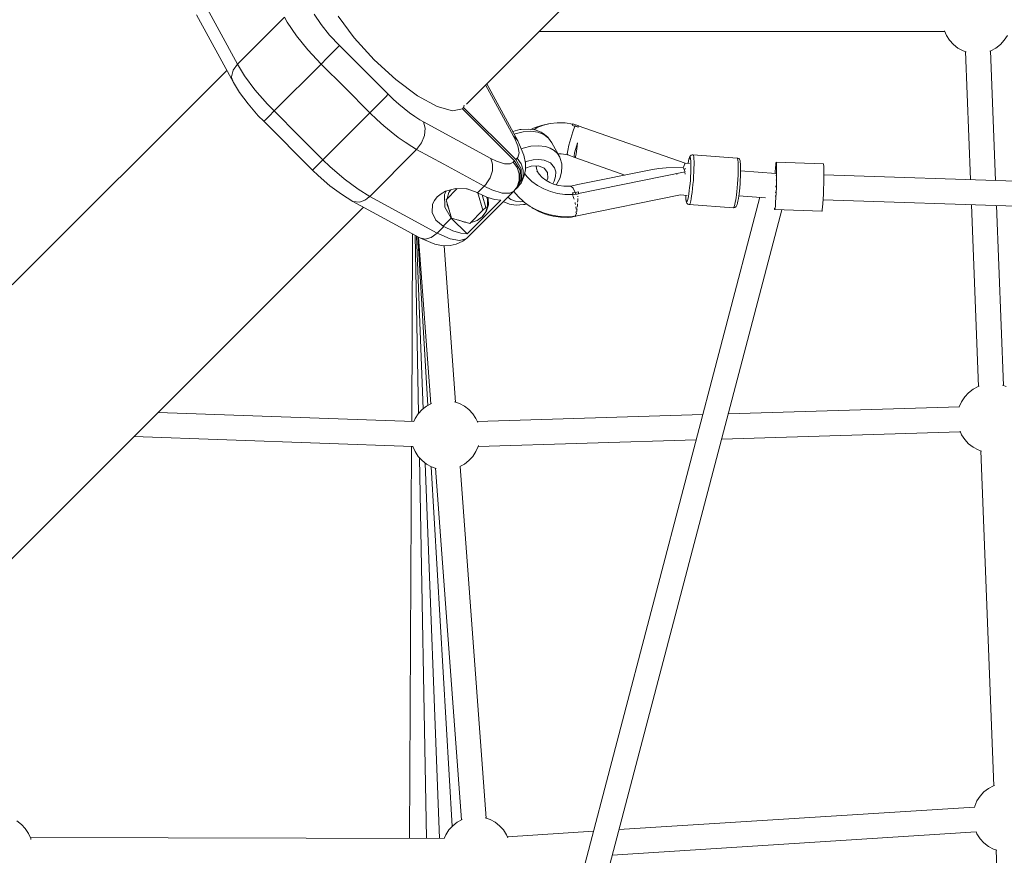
# Model space of a CAD drawing. Header units: inches. Extents: x -32 to 818, y -661 to 218.
# Tile 28 of 256: x 473.109 to 473.817, y 15.007 to 15.608. Entities that reach past the tile are written whole.
import ezdxf

# ---------------------------------------------------------------- set-up
doc = ezdxf.new("R2010")
doc.units = ezdxf.units.IN
doc.header["$LTSCALE"] = 0.01
doc.header["$MEASUREMENT"] = 0
doc.layers.add('_at_zabawki_', color=240, linetype='Continuous', lineweight=5)

# ---------------------------------------------------------------- blocks, each defined once
blk = doc.blocks.new('zw$2CA8')
at = {"layer": '_at_zabawki_'}
for p, q in [((-3665.25, 1978.89), (-3534.91, 2109.23)), ((-3843.19, 2031.89), (-3856.4, 2056.2)), ((-3859.39, 2043), (-3832.97, 1994.39)), ((-3796.2, 2041.36), (-3829.98, 2007.58)), ((-3796.2, 2041.36), (-3794.21, 2037.89)), ((-3774.86, 2043.61), (-3769.89, 2036.23)), ((-3746.07, 2026.42), (-3757.64, 2042)), ((-3794.21, 2037.89), (-3787.58, 2028.06)), ((-3769.89, 2036.23), (-3763.69, 2028.54)), ((-3829.98, 2007.58), (-3843.19, 2031.89)), ((-3787.58, 2028.06), (-3779.32, 2017.81)), ((-3763.69, 2028.54), (-3756.61, 2020.95)), ((-3731.76, 2010.74), (-3746.07, 2026.42)), ((-3613.09, 2031.05), (-3321.36, 2031.05)), ((-3321.54, 2031.45), (-3320.11, 2028.19)), ((-3320.11, 2028.19), (-3317.86, 2024.75)), ((-3278.54, 2024.75), (-3276.28, 2028.19)), ((-3761.79, 2015.77), (-3758.58, 2018.98)), ((-3758.58, 2018.98), (-3756.61, 2020.95)), ((-3756.61, 2020.95), (-3721.55, 1985.89)), ((-3317.86, 2024.75), (-3315.07, 2021.72)), ((-3315.07, 2021.72), (-3311.82, 2019.19)), ((-3311.82, 2019.19), (-3308.2, 2017.23)), ((-3288.19, 2017.23), (-3284.57, 2019.19)), ((-3284.57, 2019.19), (-3281.32, 2021.72)), ((-3281.32, 2021.72), (-3278.54, 2024.75)), ((-3779.32, 2017.81), (-3769.88, 2007.68)), ((-3769.88, 2007.68), (-3765.76, 2011.8)), ((-3765.76, 2011.8), (-3761.79, 2015.77)), ((-3308.2, 2017.23), (-3305.97, 2016.46)), ((-3306.41, 2016.62), (-3302.88, 1924.55)), ((-3288.91, 2016.98), (-3288.19, 2017.23)), ((-3284.86, 1923.98), (-3288.44, 2017.15)), ((-3833.19, 2003.16), (-3829.98, 2007.58)), ((-3829.98, 2007.58), (-3824.9, 1999.29)), ((-3769.88, 2007.68), (-3803.65, 1973.91)), ((-3769.88, 2007.68), (-3752.9, 1990.71)), ((-3716.08, 1996.44), (-3731.76, 2010.74)), ((-3837.72, 2003.14), (-3992.1, 1848.77)), ((-3834.3, 1998.59), (-3833.19, 2003.16)), ((-3834.28, 1998.07), (-3834.3, 1998.59)), ((-3832.97, 1994.39), (-3834.28, 1998.07)), ((-3824.9, 1999.29), (-3817.41, 1989.18)), ((-3832.97, 1994.39), (-3828.51, 1987.21)), ((-3752.9, 1990.71), (-3734.82, 1972.62)), ((-3700.5, 1984.86), (-3716.08, 1996.44)), ((-3651.52, 1992.62), (-3631.54, 1955.87)), ((-3628.3, 1952.53), (-3650.6, 1993.54)), ((-3828.51, 1987.21), (-3822.38, 1978.94)), ((-3817.41, 1989.18), (-3808.49, 1978.92)), ((-3726.73, 1980.71), (-3723.52, 1983.92)), ((-3723.52, 1983.92), (-3721.55, 1985.89)), ((-3721.55, 1985.89), (-3717.79, 1982.26)), ((-3686.49, 1977.11), (-3700.5, 1984.86)), ((-3822.38, 1978.94), (-3815.08, 1970.54)), ((-3808.49, 1978.92), (-3803.65, 1973.91)), ((-3734.82, 1972.62), (-3730.7, 1976.74)), ((-3730.7, 1976.74), (-3726.73, 1980.71)), ((-3717.79, 1982.26), (-3713.96, 1978.81)), ((-3713.96, 1978.81), (-3710.1, 1975.58)), ((-3675.37, 1973.9), (-3686.49, 1977.11)), ((-3668.2, 1975.56), (-3667.37, 1976.39)), ((-3667, 1977.98), (-3667.37, 1976.39)), ((-3667.37, 1976.39), (-3629.87, 1938.9)), ((-3815.08, 1970.54), (-3811.08, 1966.48)), ((-3809.9, 1967.66), (-3807.29, 1970.27)), ((-3807.29, 1970.27), (-3803.65, 1973.91)), ((-3803.65, 1973.91), (-3785.57, 1955.82)), ((-3734.82, 1972.62), (-3768.59, 1938.85)), ((-3734.82, 1972.62), (-3729.81, 1967.78)), ((-3710.1, 1975.58), (-3706.27, 1972.61)), ((-3706.27, 1972.61), (-3702.52, 1969.96)), ((-3702.52, 1969.96), (-3698.89, 1967.64)), ((-3668.2, 1975.56), (-3675.37, 1973.9)), ((-3630.71, 1938.06), (-3668.2, 1975.56)), ((-3811.08, 1966.48), (-3809.9, 1967.66)), ((-3811.08, 1966.48), (-3776.02, 1931.43)), ((-3729.81, 1967.78), (-3724.7, 1963.18)), ((-3724.7, 1963.18), (-3719.55, 1958.87)), ((-3698.89, 1967.64), (-3696.29, 1966.15)), ((-3696.29, 1966.15), (-3647.68, 1939.72)), ((-3695.04, 1961.66), (-3696.29, 1966.15)), ((-3695.53, 1956.31), (-3695.04, 1961.66)), ((-3617.02, 1961.63), (-3618.95, 1960.68)), ((-3615.95, 1961.99), (-3617.02, 1961.63)), ((-3614.37, 1961.93), (-3616.93, 1960.42)), ((-3611.24, 1963.58), (-3615.95, 1961.99)), ((-3609.93, 1963.7), (-3614.37, 1961.93)), ((-3606.22, 1964.62), (-3611.24, 1963.58)), ((-3605.11, 1964.89), (-3609.93, 1963.7)), ((-3606.19, 1964.63), (-3606.22, 1964.62)), ((-3600.04, 1965.46), (-3605.11, 1964.89)), ((-3594.43, 1965.35), (-3600.04, 1965.46)), ((-3588.84, 1964.51), (-3594.43, 1965.35)), ((-3589.25, 1963.67), (-3589.28, 1963.61)), ((-3588.3, 1963.33), (-3589.28, 1963.61)), ((-3589.23, 1963.71), (-3589.25, 1963.67)), ((-3589.2, 1963.77), (-3589.23, 1963.71)), ((-3588.83, 1964.53), (-3589.2, 1963.77)), ((-3588.74, 1964.7), (-3588.83, 1964.53)), ((-3587.32, 1963.03), (-3588.83, 1958.83)), ((-3586.9, 1964.05), (-3588.74, 1964.7)), ((-3588.31, 1963.32), (-3587.32, 1963.03)), ((-3587.32, 1963.03), (-3588.3, 1963.33)), ((-3587.11, 1963.56), (-3587.32, 1963.03)), ((-3584.89, 1962.25), (-3587.32, 1963.03)), ((-3587.32, 1963.03), (-3586.1, 1962.65)), ((-3586.9, 1964.05), (-3587.11, 1963.56)), ((-3585.9, 1963.77), (-3586.9, 1964.05)), ((-3586.1, 1962.65), (-3584.89, 1962.25)), ((-3584.91, 1963.47), (-3585.9, 1963.77)), ((-3585.51, 1962.45), (-3585.51, 1962.45)), ((-3584.9, 1963.36), (-3584.91, 1963.47)), ((-3584.89, 1962.41), (-3584.9, 1963.36)), ((-3508.05, 1936.29), (-3584.9, 1963.35)), ((-3584.89, 1962.36), (-3584.89, 1962.41)), ((-3584.89, 1962.3), (-3584.89, 1962.36)), ((-3584.89, 1962.25), (-3584.89, 1962.3)), ((-3785.57, 1955.82), (-3768.59, 1938.85)), ((-3719.55, 1958.87), (-3714.44, 1954.92)), ((-3714.44, 1954.92), (-3709.44, 1951.37)), ((-3697.67, 1950.92), (-3695.53, 1956.31)), ((-3631.92, 1959.25), (-3631.95, 1959.24)), ((-3626.85, 1960.49), (-3631.92, 1959.25)), ((-3628.77, 1953.12), (-3631.54, 1955.87)), ((-3631.54, 1955.87), (-3631.09, 1955.03)), ((-3631.09, 1955.03), (-3628.43, 1948.86)), ((-3630.88, 1957.28), (-3630.19, 1957.57)), ((-3630.19, 1957.57), (-3624.53, 1958.95)), ((-3625.96, 1960.55), (-3626.85, 1960.49)), ((-3620.69, 1960.91), (-3625.96, 1960.55)), ((-3624.53, 1958.95), (-3619.05, 1959.32)), ((-3615.84, 1960.28), (-3620.69, 1960.91)), ((-3619.05, 1959.32), (-3614, 1958.66)), ((-3611.66, 1958.68), (-3615.84, 1960.28)), ((-3614, 1958.66), (-3609.65, 1957)), ((-3610.18, 1957.75), (-3611.66, 1958.68)), ((-3606.76, 1955.19), (-3610.18, 1957.75)), ((-3609.65, 1957), (-3606.21, 1954.43)), ((-3606.21, 1954.43), (-3606.76, 1955.19)), ((-3603.87, 1951.07), (-3606.21, 1954.43)), ((-3588.83, 1958.83), (-3590.33, 1954.02)), ((-3709.44, 1951.37), (-3704.61, 1948.29)), ((-3704.61, 1948.29), (-3701.14, 1946.3)), ((-3701.14, 1946.3), (-3697.67, 1950.92)), ((-3628.3, 1952.53), (-3628.77, 1953.12)), ((-3628.43, 1948.86), (-3627.51, 1943.93)), ((-3627.19, 1949.63), (-3628.3, 1952.53)), ((-3623.99, 1942.23), (-3627.19, 1949.63)), ((-3624.56, 1947.2), (-3618.9, 1948.59)), ((-3618.9, 1948.59), (-3613.41, 1948.96)), ((-3613.41, 1948.96), (-3608.36, 1948.3)), ((-3608.36, 1948.3), (-3605.02, 1947.14)), ((-3598.23, 1940.7), (-3603.87, 1951.07)), ((-3591.6, 1949.31), (-3592.46, 1945.43)), ((-3590.33, 1954.02), (-3591.6, 1949.31)), ((-3586.75, 1947.01), (-3585.42, 1950.96)), ((-3585.87, 1946.63), (-3585.42, 1950.96)), ((-3701.14, 1946.3), (-3734.92, 1912.52)), ((-3701.14, 1946.3), (-3681.47, 1935.6)), ((-3628.38, 1940.5), (-3628.87, 1939.9)), ((-3627.51, 1943.93), (-3628.38, 1940.5)), ((-3625.9, 1946.64), (-3624.56, 1947.2)), ((-3622.89, 1936.3), (-3623.99, 1942.23)), ((-3605.02, 1947.14), (-3602.17, 1945.46)), ((-3602.17, 1945.46), (-3599.89, 1943.29)), ((-3599.89, 1943.29), (-3598.23, 1940.7)), ((-3599.56, 1943.14), (-3597.21, 1943.11)), ((-3597.89, 1939.82), (-3598.23, 1940.7)), ((-3597.21, 1943.11), (-3593.74, 1942.63)), ((-3593.74, 1942.63), (-3592.52, 1942.33)), ((-3592.46, 1945.43), (-3592.79, 1942.98)), ((-3592.79, 1942.98), (-3592.52, 1942.33)), ((-3592.52, 1942.33), (-3587.39, 1940.47)), ((-3587.79, 1941.44), (-3587.57, 1943.71)), ((-3587.39, 1940.47), (-3587.79, 1941.44)), ((-3587.57, 1943.71), (-3586.75, 1947.01)), ((-3587.39, 1940.47), (-3586.93, 1940.99)), ((-3587.39, 1940.47), (-3551.45, 1927.82)), ((-3586.93, 1940.99), (-3586.4, 1943.11)), ((-3586.4, 1943.11), (-3585.87, 1946.63)), ((-3504.92, 1940.6), (-3505.24, 1939.64)), ((-3505.02, 1940.08), (-3504.73, 1940.57)), ((-3504.56, 1941.21), (-3504.92, 1940.6)), ((-3504.73, 1940.57), (-3504.48, 1940.6)), ((-3504.26, 1941.74), (-3504.56, 1941.21)), ((-3504.48, 1940.6), (-3504.26, 1940.18)), ((-3503.69, 1942.19), (-3504.26, 1941.74)), ((-3502.99, 1942.4), (-3503.69, 1942.19)), ((-3502.7, 1942.44), (-3502.99, 1942.4)), ((-3502.33, 1942.44), (-3502.7, 1942.44)), ((-3502.08, 1941.96), (-3502.33, 1942.44)), ((-3470.56, 1940.07), (-3502.33, 1942.44)), ((-3501.89, 1940.98), (-3502.08, 1941.96)), ((-3501.74, 1939.53), (-3501.89, 1940.98)), ((-3774.84, 1932.6), (-3772.23, 1935.21)), ((-3772.23, 1935.21), (-3768.59, 1938.85)), ((-3768.59, 1938.85), (-3763.58, 1934.01)), ((-3763.58, 1934.01), (-3753.33, 1925.1)), ((-3681.47, 1935.6), (-3652.53, 1919.87)), ((-3647.68, 1939.72), (-3643.62, 1937.74)), ((-3647.68, 1939.72), (-3646.47, 1935.69)), ((-3646.47, 1935.69), (-3646.7, 1930.89)), ((-3643.62, 1937.74), (-3638.04, 1935.93)), ((-3638.04, 1935.93), (-3633.83, 1935.91)), ((-3633.83, 1935.91), (-3631.71, 1937.06)), ((-3631.71, 1937.06), (-3630.71, 1938.06)), ((-3631.71, 1937.06), (-3628.86, 1933.15)), ((-3626.76, 1931.4), (-3630.71, 1938.06)), ((-3629.87, 1938.9), (-3629.37, 1939.4)), ((-3629.87, 1938.9), (-3625.92, 1932.23)), ((-3629.37, 1939.4), (-3628.87, 1939.9)), ((-3628.87, 1939.9), (-3626.02, 1935.99)), ((-3628.86, 1933.15), (-3627.36, 1928.6)), ((-3626.02, 1935.99), (-3624.52, 1931.44)), ((-3623.05, 1937.14), (-3621.5, 1937.79)), ((-3622.9, 1931.26), (-3622.89, 1936.3)), ((-3622.9, 1932.7), (-3618.83, 1934.19)), ((-3621.5, 1937.79), (-3617.3, 1938.82)), ((-3618.83, 1934.19), (-3613.6, 1934.38)), ((-3617.3, 1938.82), (-3613.24, 1939.09)), ((-3614.65, 1931.58), (-3615.19, 1934.07)), ((-3615.08, 1934.04), (-3615.02, 1934.33)), ((-3615.08, 1933.58), (-3615.08, 1934.04)), ((-3613.6, 1934.38), (-3609.44, 1932.75)), ((-3613.24, 1939.09), (-3609.5, 1938.6)), ((-3609.5, 1938.6), (-3604.91, 1936.5)), ((-3604.91, 1936.5), (-3601.99, 1932.98)), ((-3596.75, 1935.86), (-3597.89, 1939.82)), ((-3596.88, 1929.8), (-3596.77, 1934.02)), ((-3596.77, 1934.02), (-3596.75, 1935.86)), ((-3521.62, 1932.99), (-3509.5, 1933.15)), ((-3508.78, 1934.77), (-3509.5, 1933.15)), ((-3508.77, 1931.78), (-3509.5, 1933.15)), ((-3509.42, 1933), (-3508.84, 1934.46)), ((-3508.84, 1934.46), (-3508.79, 1934.56)), ((-3508.79, 1934.56), (-3508.76, 1934.65)), ((-3508.74, 1934.86), (-3508.78, 1934.77)), ((-3508.76, 1934.65), (-3508.05, 1936.29)), ((-3508.05, 1936.29), (-3508.74, 1934.86)), ((-3505.01, 1936.18), (-3508.46, 1936.44)), ((-3505.94, 1936.25), (-3505.65, 1937.8)), ((-3505.9, 1936.46), (-3505.94, 1936.25)), ((-3505.57, 1938.24), (-3505.9, 1936.46)), ((-3505.65, 1937.8), (-3505.33, 1939.15)), ((-3505.24, 1939.64), (-3505.57, 1938.24)), ((-3505.33, 1939.15), (-3505.02, 1940.08)), ((-3504.26, 1940.18), (-3504.08, 1939.3)), ((-3504.08, 1939.3), (-3503.95, 1938.01)), ((-3503.95, 1938.01), (-3503.88, 1936.34)), ((-3503.86, 1934.33), (-3503.89, 1932.04)), ((-3503.88, 1936.34), (-3503.86, 1934.33)), ((-3501.66, 1937.65), (-3501.74, 1939.53)), ((-3501.67, 1932.81), (-3501.63, 1935.38)), ((-3501.63, 1935.38), (-3501.66, 1937.65)), ((-3470.31, 1939.6), (-3470.56, 1940.07)), ((-3470.2, 1940.01), (-3470.56, 1940.07)), ((-3470.11, 1938.62), (-3470.31, 1939.6)), ((-3469.54, 1939.7), (-3470.2, 1940.01)), ((-3469.97, 1937.16), (-3470.11, 1938.62)), ((-3469.88, 1935.28), (-3469.97, 1937.16)), ((-3469.86, 1933.02), (-3469.88, 1935.28)), ((-3469.04, 1939.17), (-3469.54, 1939.7)), ((-3468.8, 1938.71), (-3469.04, 1939.17)), ((-3468.54, 1938.05), (-3468.8, 1938.71)), ((-3468.36, 1937.15), (-3468.54, 1938.05)), ((-3468.22, 1935.81), (-3468.36, 1937.15)), ((-3468.15, 1934.08), (-3468.22, 1935.81)), ((-3468.13, 1933.67), (-3468.15, 1934.08)), ((-3468.11, 1931.66), (-3468.13, 1933.67)), ((-3442.92, 1935.21), (-3443.12, 1933.05)), ((-3442.73, 1936.55), (-3442.92, 1935.21)), ((-3442.55, 1937.01), (-3442.73, 1936.55)), ((-3408.6, 1935.93), (-3442.55, 1937.01)), ((-3442.55, 1937.01), (-3442.41, 1936.54)), ((-3442.41, 1936.54), (-3442.31, 1935.19)), ((-3442.31, 1935.19), (-3442.24, 1933.02)), ((-3408.46, 1935.46), (-3408.6, 1935.93)), ((-3408.35, 1934.11), (-3408.46, 1935.46)), ((-3408.29, 1931.94), (-3408.35, 1934.11)), ((-3776.02, 1931.43), (-3774.84, 1932.6)), ((-3776.02, 1931.43), (-3771.96, 1927.42)), ((-3771.96, 1927.42), (-3763.57, 1920.13)), ((-3646.7, 1930.89), (-3648.32, 1925.93)), ((-3627.36, 1928.6), (-3627.37, 1923.87)), ((-3626.59, 1923.81), (-3626.76, 1931.4)), ((-3626.06, 1922), (-3624.02, 1926.85)), ((-3624.53, 1926.71), (-3626.05, 1922.3)), ((-3625.92, 1932.23), (-3625.75, 1924.64)), ((-3624.52, 1931.44), (-3624.53, 1926.71)), ((-3624.02, 1926.85), (-3622.9, 1931.26)), ((-3623.47, 1929.02), (-3621.59, 1926.52)), ((-3621.59, 1926.52), (-3618.19, 1923.19)), ((-3613.04, 1928.47), (-3614.71, 1930.97)), ((-3613.79, 1929.59), (-3614.65, 1931.58)), ((-3610.89, 1926.18), (-3613.04, 1928.47)), ((-3608.32, 1924.17), (-3610.89, 1926.18)), ((-3609.44, 1932.75), (-3607.06, 1929.59)), ((-3606.89, 1925.43), (-3607.06, 1929.59)), ((-3601.24, 1926.78), (-3602.25, 1923.38)), ((-3601.99, 1932.98), (-3601.15, 1930.03)), ((-3601.15, 1930.03), (-3601.24, 1926.78)), ((-3598.2, 1925.38), (-3596.88, 1929.8)), ((-3531.59, 1931.86), (-3585.31, 1920.92)), ((-3584.71, 1914.46), (-3508.02, 1930.07)), ((-3531.59, 1931.86), (-3526.95, 1932.54)), ((-3526.95, 1932.54), (-3521.62, 1932.99)), ((-3514.01, 1928.85), (-3514.01, 1928.27)), ((-3508.73, 1931.7), (-3508.77, 1931.78)), ((-3508.02, 1930.07), (-3508.73, 1931.7)), ((-3508.06, 1928.9), (-3508.6, 1929.95)), ((-3508.57, 1931.33), (-3508.08, 1932.42)), ((-3508.08, 1932.42), (-3507.95, 1932.67)), ((-3507.93, 1928.58), (-3508.06, 1928.9)), ((-3504.11, 1926.9), (-3504.3, 1924.2)), ((-3503.98, 1929.54), (-3504.11, 1926.9)), ((-3503.89, 1932.04), (-3503.98, 1929.54)), ((-3502.13, 1923.99), (-3501.92, 1927.03)), ((-3501.92, 1927.03), (-3501.77, 1930)), ((-3501.77, 1930), (-3501.67, 1932.81)), ((-3470.15, 1924.66), (-3469.99, 1927.63)), ((-3469.99, 1927.63), (-3469.9, 1930.44)), ((-3469.9, 1930.44), (-3469.86, 1933.02)), ((-3468.37, 1924.24), (-3468.23, 1926.88)), ((-3468.23, 1926.88), (-3468.15, 1929.38)), ((-3468.15, 1929.38), (-3468.11, 1931.66)), ((-3442.78, 1928.99), (-3468.12, 1930.88)), ((-3443.32, 1930.18), (-3443.38, 1929.04)), ((-3443.12, 1933.05), (-3443.32, 1930.18)), ((-3442.8, 1929.01), (-3442.8, 1928.99)), ((-3442.8, 1929.01), (-3442.8, 1928.99)), ((-3442.67, 1927.76), (-3442.66, 1927.65)), ((-3442.66, 1927.65), (-3442.66, 1927.28)), ((-3442.25, 1926.73), (-3442.33, 1922.95)), ((-3442.22, 1930.15), (-3442.25, 1926.73)), ((-3442.24, 1933.02), (-3442.22, 1930.15)), ((-3408.3, 1925.65), (-3408.27, 1929.06)), ((-3408.27, 1929.06), (-3408.29, 1931.94)), ((-2928.57, 1912.64), (-3408.28, 1927.91)), ((-3763.57, 1920.13), (-3755.29, 1913.99)), ((-3753.33, 1925.1), (-3743.21, 1917.6)), ((-3657.26, 1915.15), (-3652.53, 1919.87)), ((-3651.23, 1921.31), (-3652.53, 1919.87)), ((-3652.53, 1919.87), (-3647.12, 1917.22)), ((-3651.22, 1921.32), (-3651.23, 1921.31)), ((-3651.17, 1921.39), (-3651.22, 1921.32)), ((-3651.14, 1921.42), (-3651.17, 1921.39)), ((-3648.32, 1925.93), (-3651.14, 1921.42)), ((-3625.75, 1924.64), (-3629.4, 1918.16)), ((-3629.4, 1918.16), (-3628.39, 1919.16)), ((-3629.32, 1918.72), (-3628.89, 1919.46)), ((-3627.37, 1923.87), (-3628.89, 1919.46)), ((-3628.89, 1919.46), (-3626.59, 1923.81)), ((-3628.39, 1919.16), (-3626.85, 1921)), ((-3626.85, 1921), (-3626.06, 1922)), ((-3626.73, 1921.18), (-3626.85, 1921)), ((-3626.48, 1921.56), (-3626.73, 1921.18)), ((-3626.05, 1922.3), (-3626.48, 1921.56)), ((-3618.19, 1923.19), (-3614.21, 1920.28)), ((-3614.21, 1920.28), (-3609.75, 1917.83)), ((-3605.39, 1922.47), (-3608.32, 1924.17)), ((-3607.66, 1923.78), (-3606.89, 1925.43)), ((-3602.2, 1921.15), (-3605.39, 1922.47)), ((-3602.25, 1923.38), (-3603.26, 1921.59)), ((-3598.82, 1920.24), (-3602.2, 1921.15)), ((-3600.83, 1920.78), (-3600.66, 1921)), ((-3600.66, 1921), (-3598.2, 1925.38)), ((-3595.34, 1919.75), (-3598.82, 1920.24)), ((-3591.87, 1919.72), (-3595.34, 1919.75)), ((-3590.2, 1919.8), (-3591.87, 1919.72)), ((-3585.31, 1920.92), (-3590.2, 1919.8)), ((-3588.67, 1918.39), (-3590.2, 1919.8)), ((-3504.53, 1921.51), (-3504.79, 1918.92)), ((-3504.3, 1924.2), (-3504.53, 1921.51)), ((-3502.68, 1918.05), (-3502.39, 1920.97)), ((-3502.39, 1920.97), (-3502.13, 1923.99)), ((-3470.62, 1918.6), (-3470.36, 1921.62)), ((-3470.36, 1921.62), (-3470.15, 1924.66)), ((-3468.78, 1918.85), (-3468.56, 1921.54)), ((-3468.56, 1921.54), (-3468.37, 1924.24)), ((-3442.74, 1919.72), (-3442.77, 1919.2)), ((-3442.73, 1920.09), (-3442.74, 1919.72)), ((-3442.64, 1924.48), (-3442.64, 1924.25)), ((-3442.64, 1924.25), (-3442.64, 1924.15)), ((-3442.44, 1919.01), (-3442.6, 1915.12)), ((-3442.33, 1922.95), (-3442.44, 1919.01)), ((-3408.49, 1917.93), (-3408.37, 1921.86)), ((-3408.37, 1921.86), (-3408.3, 1925.65)), ((-3755.29, 1913.99), (-3746.99, 1908.88)), ((-3743.21, 1917.6), (-3734.92, 1912.52)), ((-3736.45, 1911.15), (-3734.92, 1912.52)), ((-3734.92, 1912.52), (-3686.31, 1886.1)), ((-3688.36, 1909.62), (-3686.3, 1912.16)), ((-3686.3, 1912.16), (-3683.61, 1914.36)), ((-3683.61, 1914.36), (-3680.39, 1916.13)), ((-3681.13, 1913.92), (-3679.8, 1916.29)), ((-3680.92, 1904.81), (-3681.13, 1913.92)), ((-3680.39, 1916.13), (-3672.87, 1918.14)), ((-3671.88, 1918.1), (-3679.91, 1910.07)), ((-3677.88, 1915.31), (-3679.19, 1910.98)), ((-3676.55, 1917.16), (-3677.88, 1915.31)), ((-3672.87, 1918.14), (-3664.89, 1917.86)), ((-3665.18, 1917.87), (-3663.58, 1917.41)), ((-3664.89, 1917.86), (-3657.65, 1915.36)), ((-3657.65, 1915.36), (-3657.26, 1915.15)), ((-3657.26, 1915.15), (-3650.77, 1912.04)), ((-3657.25, 1915.14), (-3653.58, 1902.46)), ((-3654.12, 1913.65), (-3651.49, 1904.55)), ((-3650.23, 1910.31), (-3650.83, 1912.07)), ((-3650.77, 1912.04), (-3645.13, 1910.24)), ((-3648.12, 1899.43), (-3631.23, 1916.32)), ((-3647.12, 1917.22), (-3639.67, 1914.82)), ((-3639.67, 1914.82), (-3634.06, 1914.78)), ((-3633.3, 1910.35), (-3635.53, 1912.02)), ((-3634.06, 1914.78), (-3631.23, 1916.32)), ((-3631.34, 1916.21), (-3631.12, 1916.05)), ((-3631.27, 1916.28), (-3631.17, 1916.11)), ((-3629.69, 1918.17), (-3631.23, 1916.32)), ((-3631.23, 1916.32), (-3630.23, 1917.32)), ((-3631.17, 1916.11), (-3628.05, 1912.32)), ((-3630.23, 1917.32), (-3629.57, 1918.34)), ((-3630.23, 1917.32), (-3629.4, 1918.16)), ((-3629.57, 1918.34), (-3629.69, 1918.17)), ((-3629.57, 1918.34), (-3629.32, 1918.72)), ((-3628.05, 1912.32), (-3624.32, 1908.85)), ((-3609.75, 1917.83), (-3604.92, 1915.93)), ((-3604.92, 1915.93), (-3599.84, 1914.61)), ((-3599.84, 1914.61), (-3594.64, 1913.9)), ((-3594.64, 1913.9), (-3589.44, 1913.83)), ((-3589.44, 1913.83), (-3588.63, 1913.88)), ((-3589.32, 1913.84), (-3589.26, 1913.77)), ((-3589.26, 1913.77), (-3589.08, 1913.42)), ((-3587.13, 1915.25), (-3589.09, 1914.96)), ((-3589.09, 1914.96), (-3588.11, 1915.1)), ((-3589.07, 1914.91), (-3589.09, 1914.96)), ((-3589.09, 1914.96), (-3589.07, 1914.91)), ((-3589.04, 1914.85), (-3589.07, 1914.91)), ((-3589.07, 1914.91), (-3589.04, 1914.85)), ((-3589.02, 1914.8), (-3589.04, 1914.85)), ((-3589.04, 1914.85), (-3589.02, 1914.8)), ((-3588.63, 1913.88), (-3589.02, 1914.8)), ((-3589.02, 1914.8), (-3588.63, 1913.89)), ((-3588.77, 1912.83), (-3588.6, 1912.5)), ((-3587.13, 1915.25), (-3588.67, 1918.39)), ((-3588.65, 1913.88), (-3588.63, 1913.85)), ((-3588.63, 1913.89), (-3588.54, 1913.68)), ((-3588.63, 1913.85), (-3588.54, 1913.68)), ((-3588.6, 1912.5), (-3587.99, 1910.97)), ((-3588.54, 1913.68), (-3586.71, 1914.05)), ((-3588.11, 1915.1), (-3587.13, 1915.25)), ((-3587.13, 1915.25), (-3584.71, 1915.67)), ((-3585.92, 1915.45), (-3587.13, 1915.25)), ((-3587.13, 1915.25), (-3586.92, 1914.66)), ((-3586.71, 1914.05), (-3587.13, 1915.25)), ((-3586.94, 1898.19), (-3511.42, 1913.57)), ((-3586.92, 1914.66), (-3586.71, 1914.05)), ((-3586.71, 1914.05), (-3585.71, 1914.18)), ((-3584.71, 1915.67), (-3585.92, 1915.45)), ((-3585.71, 1914.18), (-3584.71, 1914.34)), ((-3585.2, 1912.12), (-3585.19, 1912.5)), ((-3585.19, 1912.5), (-3585.19, 1912.72)), ((-3584.71, 1915.61), (-3584.71, 1915.67)), ((-3584.71, 1915.56), (-3584.71, 1915.61)), ((-3584.71, 1915.5), (-3584.71, 1915.56)), ((-3584.71, 1914.47), (-3584.71, 1915.5)), ((-3584.71, 1914.34), (-3584.71, 1914.47)), ((-3511.46, 1913.56), (-3506.52, 1913.19)), ((-3507.65, 1913.28), (-3507.62, 1912.15)), ((-3507.52, 1910.67), (-3507.62, 1912.15)), ((-3507.62, 1912.15), (-3507.61, 1911.72)), ((-3505.72, 1912.39), (-3506.2, 1910.23)), ((-3505.39, 1914.29), (-3505.72, 1912.39)), ((-3505.08, 1916.48), (-3505.39, 1914.29)), ((-3504.79, 1918.92), (-3505.08, 1916.48)), ((-3503.72, 1910.71), (-3503.36, 1912.84)), ((-3503.36, 1912.84), (-3503.01, 1915.31)), ((-3503.01, 1915.31), (-3502.68, 1918.05)), ((-3471.41, 1911.67), (-3471.16, 1913.6)), ((-3471.16, 1913.6), (-3470.91, 1915.68)), ((-3470.91, 1915.68), (-3470.62, 1918.6)), ((-3469.71, 1911.27), (-3469.49, 1912.69)), ((-3469.49, 1912.69), (-3469.05, 1916.25)), ((-3469.46, 1912.98), (-3450.13, 1911.54)), ((-3469.05, 1916.25), (-3468.78, 1918.85)), ((-3443.18, 1912.56), (-3443.15, 1912.69)), ((-3443.15, 1912.69), (-3443.09, 1913.01)), ((-3442.94, 1915.26), (-3442.95, 1915.16)), ((-3442.92, 1915.68), (-3442.94, 1915.26)), ((-3442.6, 1915.12), (-3442.77, 1911.5)), ((-3408.82, 1910.42), (-3408.64, 1914.04)), ((-3408.64, 1914.04), (-3408.49, 1917.93)), ((-3746.99, 1908.88), (-3742.28, 1908.35)), ((-3746.99, 1908.88), (-3698.93, 1882.74)), ((-3742.28, 1908.35), (-3738.35, 1909.85)), ((-3738.35, 1909.85), (-3737.02, 1910.72)), ((-3737.02, 1910.72), (-3736.45, 1911.15)), ((-3690.07, 1900.94), (-3689.7, 1906.83)), ((-3689.7, 1906.83), (-3688.36, 1909.62)), ((-3679.91, 1910.07), (-3676.11, 1896.9)), ((-3679.19, 1910.98), (-3679.19, 1910.79)), ((-3679.11, 1907.29), (-3679.09, 1906.39)), ((-3679.09, 1906.39), (-3677.62, 1902.14)), ((-3640.53, 1909.8), (-3664.85, 1885.48)), ((-3651.44, 1901.4), (-3650.12, 1905.73)), ((-3650.81, 1902.02), (-3649.49, 1906.35)), ((-3650.12, 1905.73), (-3650.23, 1910.31)), ((-3649.6, 1910.94), (-3649.88, 1911.76)), ((-3649.49, 1906.35), (-3649.6, 1910.94)), ((-3645.13, 1910.24), (-3640.53, 1909.8)), ((-3638.85, 1908.71), (-3638.49, 1908.48)), ((-3638.49, 1908.48), (-3634.31, 1906.89)), ((-3634.31, 1906.89), (-3629.46, 1906.25)), ((-3630.08, 1909.13), (-3633.3, 1910.35)), ((-3626.34, 1908.64), (-3630.08, 1909.13)), ((-3454.24, 1911.85), (-3629.64, 1244.02)), ((-3629.46, 1906.25), (-3624.18, 1906.61)), ((-3624.24, 1908.78), (-3626.34, 1908.64)), ((-3624.32, 1908.85), (-3623.55, 1908.19)), ((-3624.18, 1906.61), (-3623.29, 1906.67)), ((-3623.55, 1908.19), (-3619.44, 1905.23)), ((-3623.29, 1906.67), (-3621.91, 1907.01)), ((-3619.44, 1905.23), (-3614.9, 1902.7)), ((-3587.99, 1910.97), (-3587.89, 1910.6)), ((-3587.19, 1908.06), (-3587.02, 1907.45)), ((-3587.02, 1907.45), (-3586.89, 1906.56)), ((-3586.66, 1904.95), (-3586.5, 1903.81)), ((-3585.63, 1904.77), (-3585.5, 1906.03)), ((-3585.5, 1906.03), (-3585.42, 1907.22)), ((-3585.35, 1908.29), (-3585.28, 1909.43)), ((-3585.28, 1909.43), (-3585.23, 1910.88)), ((-3507.61, 1911.72), (-3507.5, 1910.18)), ((-3507.36, 1909.58), (-3507.52, 1910.67)), ((-3507.5, 1910.18), (-3507.34, 1909.06)), ((-3507.16, 1908.93), (-3507.36, 1909.58)), ((-3507.34, 1909.06), (-3507.14, 1908.39)), ((-3506.92, 1908.73), (-3507.16, 1908.93)), ((-3507.14, 1908.39), (-3506.87, 1907.71)), ((-3506.65, 1908.99), (-3506.92, 1908.73)), ((-3506.87, 1907.71), (-3506.37, 1907.19)), ((-3506.2, 1910.23), (-3506.65, 1908.99)), ((-3506.37, 1907.19), (-3506.11, 1906.97)), ((-3506.11, 1906.97), (-3505.45, 1906.65)), ((-3505.45, 1906.65), (-3505.08, 1906.59)), ((-3505.08, 1906.59), (-3504.78, 1906.88)), ((-3505.08, 1906.59), (-3473.31, 1904.22)), ((-3504.78, 1906.88), (-3504.53, 1907.44)), ((-3504.53, 1907.44), (-3504.27, 1908.27)), ((-3504.27, 1908.27), (-3504, 1909.37)), ((-3504, 1909.37), (-3503.72, 1910.71)), ((-3473.01, 1904.52), (-3472.67, 1905.32)), ((-3472.67, 1905.32), (-3472.32, 1906.61)), ((-3472.32, 1906.61), (-3471.95, 1908.34)), ((-3472.25, 1904.44), (-3471.67, 1904.9)), ((-3471.95, 1908.34), (-3471.68, 1909.91)), ((-3471.68, 1909.91), (-3471.41, 1911.67)), ((-3471.67, 1904.9), (-3471.38, 1905.18)), ((-3471.38, 1905.18), (-3471.01, 1905.8)), ((-3471.01, 1905.8), (-3470.71, 1906.54)), ((-3470.71, 1906.54), (-3470.38, 1907.72)), ((-3470.38, 1907.72), (-3470.05, 1909.31)), ((-3470.05, 1909.31), (-3469.97, 1909.73)), ((-3469.97, 1909.73), (-3469.71, 1911.27)), ((-3443.17, 1905.81), (-3443.37, 1904.04)), ((-3442.97, 1908.34), (-3443.17, 1905.81)), ((-3442.77, 1911.5), (-3442.97, 1908.34)), ((-3409.22, 1904.73), (-3409.01, 1907.26)), ((-3409.01, 1907.26), (-3408.82, 1910.42)), ((-3408.85, 1909.93), (-2928.43, 1894.64)), ((-3302.18, 1906.53), (-3297.16, 1775.78)), ((-3279.18, 1776.39), (-3284.16, 1905.96)), ((-3893.73, 1750.41), (-3739.4, 1904.74)), ((-3687.35, 1895.4), (-3690.07, 1900.94)), ((-3676.19, 1896.82), (-3680.92, 1904.81)), ((-3665.01, 1882.54), (-3648.12, 1899.43)), ((-3662.94, 1893.1), (-3653.58, 1902.46)), ((-3657.7, 1895.13), (-3654.05, 1897.74)), ((-3654.05, 1897.74), (-3651.44, 1901.4)), ((-3654.05, 1897.74), (-3653.42, 1898.37)), ((-3653.58, 1902.46), (-3651.49, 1904.55)), ((-3653.42, 1898.37), (-3650.81, 1902.02)), ((-3618.25, 1904.57), (-3617.29, 1903.86)), ((-3617.29, 1903.86), (-3612.83, 1901.42)), ((-3614.9, 1902.7), (-3610.01, 1900.65)), ((-3613.66, 1236.32), (-3438.6, 1902.86)), ((-3612.83, 1901.42), (-3608, 1899.51)), ((-3610.01, 1900.65), (-3604.86, 1899.13)), ((-3608, 1899.51), (-3602.92, 1898.19)), ((-3604.86, 1899.13), (-3599.57, 1898.16)), ((-3602.92, 1898.19), (-3597.72, 1897.48)), ((-3599.57, 1898.16), (-3594.22, 1897.76)), ((-3594.22, 1897.76), (-3588.93, 1897.94)), ((-3591.71, 1897.46), (-3591.85, 1897.84)), ((-3591.84, 1897.84), (-3591.7, 1897.47)), ((-3589.86, 1897.91), (-3589.79, 1897.64)), ((-3589.79, 1897.64), (-3588.78, 1897.77)), ((-3588.93, 1897.94), (-3588.2, 1898.02)), ((-3588.78, 1897.77), (-3587.79, 1897.92)), ((-3588.24, 1898.02), (-3588.13, 1897.94)), ((-3587.79, 1898.17), (-3588.13, 1897.94)), ((-3588.13, 1897.94), (-3587.12, 1898.15)), ((-3587.79, 1897.92), (-3587.79, 1898.01)), ((-3587.11, 1898.6), (-3587.27, 1898.5)), ((-3587.21, 1898.13), (-3586.97, 1898.16)), ((-3586.91, 1899.32), (-3587.11, 1898.6)), ((-3586.97, 1898.16), (-3586.62, 1898.55)), ((-3586.53, 1900.68), (-3586.62, 1900.38)), ((-3586.62, 1898.55), (-3586.59, 1898.68)), ((-3586.52, 1901.68), (-3586.53, 1900.68)), ((-3586.5, 1903.81), (-3586.51, 1903.22)), ((-3586.43, 1899.34), (-3586.23, 1900.14)), ((-3586.23, 1900.14), (-3586.18, 1900.48)), ((-3585.99, 1901.73), (-3585.83, 1902.78)), ((-3585.83, 1902.78), (-3585.76, 1903.48)), ((-3473.31, 1904.22), (-3473.01, 1904.52)), ((-3473.31, 1904.22), (-3472.94, 1904.23)), ((-3472.94, 1904.23), (-3472.25, 1904.44)), ((-3443.82, 1903.94), (-3443.71, 1903.14)), ((-3443.71, 1903.14), (-3443.64, 1903.02)), ((-3443.55, 1903.14), (-3443.64, 1903.02)), ((-3443.64, 1903.02), (-3409.68, 1901.94)), ((-3443.37, 1904.04), (-3443.55, 1903.14)), ((-3409.68, 1901.94), (-3409.6, 1902.06)), ((-3409.6, 1902.06), (-3409.41, 1902.96)), ((-3409.41, 1902.96), (-3409.22, 1904.73)), ((-3681.97, 1891.04), (-3687.35, 1895.4)), ((-3686.31, 1886.1), (-3681.58, 1890.83)), ((-3676.19, 1896.82), (-3681.97, 1891.04)), ((-3681.58, 1890.83), (-3681.97, 1891.04)), ((-3675.09, 1887.72), (-3681.58, 1890.83)), ((-3664.85, 1885.48), (-3676.19, 1896.82)), ((-3676.11, 1896.9), (-3662.94, 1893.1)), ((-3670.87, 1895.39), (-3666.62, 1893.92)), ((-3666.62, 1893.92), (-3665.72, 1893.9)), ((-3662.22, 1893.82), (-3662.03, 1893.82)), ((-3662.03, 1893.82), (-3657.7, 1895.13)), ((-3597.72, 1897.48), (-3592.52, 1897.41)), ((-3592.52, 1897.41), (-3591.71, 1897.46)), ((-3591.72, 1897.46), (-3591.71, 1897.44)), ((-3591.71, 1897.44), (-3591.62, 1897.26)), ((-3591.7, 1897.47), (-3591.62, 1897.26)), ((-3591.62, 1897.26), (-3589.79, 1897.64)), ((-3704.01, 1885.5), (-3704.71, 1750.64)), ((-3702.19, 1884.51), (-3699.76, 1756.39)), ((-3701.18, 1883.96), (-3696.42, 1759.76)), ((-3686.31, 1886.1), (-3690.59, 1882.96)), ((-3685.18, 1885.5), (-3686.31, 1886.1)), ((-3676.97, 1881.96), (-3685.18, 1885.5)), ((-3669.45, 1885.92), (-3675.09, 1887.72)), ((-3664.85, 1885.48), (-3669.45, 1885.92)), ((-3700.18, 1883.42), (-3693.14, 1762.11)), ((-3699.89, 1883.26), (-3691.04, 1763.25)), ((-3695.02, 1881.78), (-3698.93, 1882.74)), ((-3698.93, 1882.74), (-3695.48, 1881.34)), ((-3695.48, 1881.34), (-3688.08, 1878.14)), ((-3690.59, 1882.96), (-3695.02, 1881.78)), ((-3688.08, 1878.14), (-3682.16, 1877.04)), ((-3682.16, 1877.04), (-3677.11, 1877.05)), ((-3673.14, 1764.54), (-3681.43, 1877.04)), ((-3677.11, 1877.05), (-3672.7, 1878.17)), ((-3670.39, 1880.73), (-3676.97, 1881.96)), ((-3672.7, 1878.17), (-3667.85, 1880.21)), ((-3665.81, 1881.89), (-3670.39, 1880.73)), ((-3667.85, 1880.21), (-3666.86, 1881)), ((-3666.86, 1881), (-3665.01, 1882.54)), ((-3665.01, 1882.54), (-3665.81, 1881.89)), ((-3304.16, 1771.25), (-3306.94, 1768.22)), ((-3300.91, 1773.78), (-3304.16, 1771.25)), ((-3297.29, 1775.74), (-3300.91, 1773.78)), ((-3296.55, 1775.99), (-3297.29, 1775.74)), ((-3277.27, 1775.74), (-3279.81, 1776.6)), ((-3690.44, 1763.57), (-3694.02, 1761.64)), ((-3670.38, 1763.6), (-3673.84, 1764.78)), ((-3666.76, 1761.64), (-3670.38, 1763.6)), ((-3309.19, 1764.78), (-3310.85, 1761.01)), ((-3306.94, 1768.22), (-3309.19, 1764.78)), ((-3703.2, 1750.59), (-3887.03, 1757.11)), ((-3697.26, 1759.11), (-3700.05, 1756.08)), ((-3694.02, 1761.64), (-3697.26, 1759.11)), ((-3663.51, 1759.11), (-3666.76, 1761.64)), ((-3660.73, 1756.08), (-3663.51, 1759.11)), ((-3310.77, 1761.19), (-3477.16, 1756.06)), ((-3310.85, 1761.01), (-3310.89, 1760.83)), ((-4233.84, 1410.3), (-3893.73, 1750.41)), ((-3702.3, 1752.64), (-3703.21, 1750.56)), ((-3700.05, 1756.08), (-3702.3, 1752.64)), ((-3658.48, 1752.64), (-3660.73, 1756.08)), ((-3657.21, 1749.76), (-3658.48, 1752.64)), ((-3495.3, 1755.5), (-3657.53, 1750.49)), ((-3481.92, 1737.91), (-3310.14, 1743.21)), ((-3310.27, 1743.51), (-3309.19, 1741.06)), ((-3904.42, 1739.72), (-3703.92, 1732.61)), ((-3656.91, 1732.51), (-3500.07, 1737.35)), ((-3309.19, 1741.06), (-3306.94, 1737.62)), ((-3306.94, 1737.62), (-3304.16, 1734.59)), ((-3704.8, 1732.65), (-3706.25, 1450.65)), ((-3703.98, 1732.78), (-3703.95, 1732.69)), ((-3703.95, 1732.69), (-3702.3, 1728.92)), ((-3702.3, 1728.92), (-3700.05, 1725.48)), ((-3660.73, 1725.48), (-3658.48, 1728.92)), ((-3658.48, 1728.92), (-3656.82, 1732.69)), ((-3656.82, 1732.69), (-3656.67, 1733.29)), ((-3304.16, 1734.59), (-3300.91, 1732.06)), ((-3300.91, 1732.06), (-3297.29, 1730.1)), ((-3297.29, 1730.1), (-3294.93, 1729.29)), ((-3295.38, 1729.45), (-3286.13, 1488.65)), ((-3700.05, 1725.48), (-3697.26, 1722.45)), ((-3699.16, 1724.51), (-3693.98, 1450.62)), ((-3697.26, 1722.45), (-3694.02, 1719.92)), ((-3666.76, 1719.92), (-3663.51, 1722.45)), ((-3663.51, 1722.45), (-3660.73, 1725.48)), ((-3694.92, 1720.63), (-3684.58, 1450.59)), ((-3694.02, 1719.92), (-3690.4, 1717.96)), ((-3690.58, 1718.07), (-3675.58, 1459.43)), ((-3690.4, 1717.96), (-3687.21, 1716.87)), ((-3687.64, 1717.02), (-3668.98, 1463.98)), ((-3670.02, 1718.16), (-3666.76, 1719.92)), ((-3651.08, 1465.28), (-3669.73, 1718.32)), ((-3286.26, 1488.61), (-3289.88, 1486.65)), ((-3285.52, 1488.86), (-3286.26, 1488.61)), ((-3295.91, 1481.09), (-3298.16, 1477.65)), ((-3293.12, 1484.12), (-3295.91, 1481.09)), ((-3289.88, 1486.65), (-3293.12, 1484.12)), ((-3299.97, 1473.28), (-3555.69, 1457.03)), ((-3299.81, 1473.88), (-3300.05, 1472.95)), ((-3298.16, 1477.65), (-3299.81, 1473.88)), ((-3985.35, 1460.83), (-3988.59, 1463.36)), ((-3982.56, 1457.81), (-3985.35, 1460.83)), ((-3675.2, 1459.84), (-3677.98, 1456.82)), ((-3671.95, 1462.37), (-3675.2, 1459.84)), ((-3668.38, 1464.3), (-3671.95, 1462.37)), ((-3648.32, 1464.33), (-3651.77, 1465.52)), ((-3644.7, 1462.37), (-3648.32, 1464.33)), ((-3641.45, 1459.84), (-3644.7, 1462.37)), ((-3638.66, 1456.82), (-3641.45, 1459.84)), ((-3980.31, 1454.36), (-3982.56, 1457.81)), ((-3978.66, 1450.59), (-3980.31, 1454.36)), ((-3680.24, 1453.37), (-3681.46, 1450.58)), ((-3677.98, 1456.82), (-3680.24, 1453.37)), ((-3636.41, 1453.37), (-3638.66, 1456.82)), ((-3635.47, 1451.23), (-3636.41, 1453.37)), ((-3574, 1455.87), (-3635.79, 1451.95)), ((-3560.5, 1438.73), (-3298.79, 1455.36)), ((-3298.86, 1455.52), (-3298.16, 1453.93)), ((-3298.16, 1453.93), (-3295.91, 1450.49)), ((-3681.36, 1450.58), (-3979.03, 1451.44)), ((-3978.52, 1450.05), (-3978.66, 1450.59)), ((-3295.91, 1450.49), (-3293.12, 1447.46)), ((-3293.12, 1447.46), (-3289.88, 1444.93)), ((-3289.88, 1444.93), (-3286.26, 1442.98)), ((-3286.26, 1442.98), (-3283.94, 1442.18)), ((-3284.4, 1442.34), (-3279.05, 1294.94))]:
    blk.add_line(p, q, dxfattribs=at)

msp = doc.modelspace()

# ---------------------------------------------------------------- block references
at = {"layer": '_at_zabawki_', "linetype": 'Continuous', "xscale": 0.001, "yscale": 0.001, "zscale": 0.001}
msp.add_blockref('zw$2CA8', (477.09515, 13.56888, 0.00455), dxfattribs=at)

doc.saveas('drawing.dxf')
